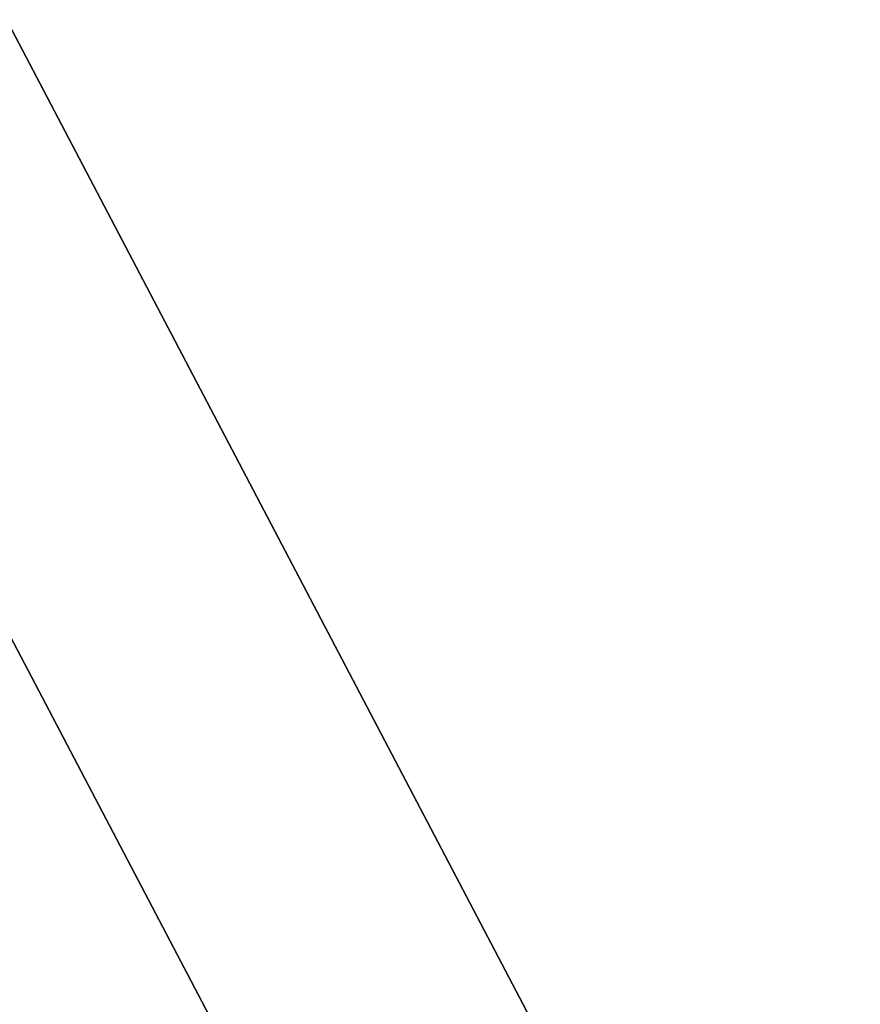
# Model space of a CAD drawing. Header units: millimetres. Extents: x -4 to 636, y -4 to 636.
# Tile 90 of 256: x 46.4 to 52.5, y 151.58 to 158.72. Entities that reach past the tile are written whole.
import ezdxf

# ---------------------------------------------------------------- set-up
doc = ezdxf.new("R2010")
doc.units = ezdxf.units.MM
doc.header["$LTSCALE"] = 25.4
doc.layers.get('0').update_dxf_attribs({"true_color": 0xff5454})

# ---------------------------------------------------------------- blocks, each defined once
blk = doc.blocks.new('AGNES-ROUND-LED-8210-8206-8188-8185.STL')
at = {"color": 7, "true_color": 0xffffff}
mesh = blk.add_polyface(dxfattribs=at)
corners = [(28.1552, 193.2986, 1.9938), (51.5466, 148.73, 0.089), (51.5466, 148.73, 1.9938), (28.1552, 193.2986, 0.089)]
mesh.append_faces([[corners[k] for k in face] for face in [(0, 1, 2), (1, 0, 3)]], dxfattribs={"vtx0": -1, "color": 7})
mesh = blk.add_polyface(dxfattribs=at)
corners = [(26.2587, 192.4906, -32.911), (49.8043, 147.6282, -33.911), (49.8043, 147.6282, -32.911), (26.2587, 192.4906, -33.911)]
mesh.append_faces([[corners[k] for k in face] for face in [(0, 1, 2), (1, 0, 3)]], dxfattribs={"vtx0": -1, "color": 7})
mesh = blk.add_polyface(dxfattribs=at)
corners = [(57.1294, 127.8899, -34.0301), (45.4309, 144.8627, -33.2647), (37.3855, 158.612, -34.0301)]
mesh.append_faces([[corners[k] for k in face] for face in [(0, 1, 2)]], dxfattribs={"color": 7})

msp = doc.modelspace()

# ---------------------------------------------------------------- block references
at = {"color": 0}
msp.add_blockref('AGNES-ROUND-LED-8210-8206-8188-8185.STL', (0, 0), dxfattribs=at)

doc.saveas('drawing.dxf')
